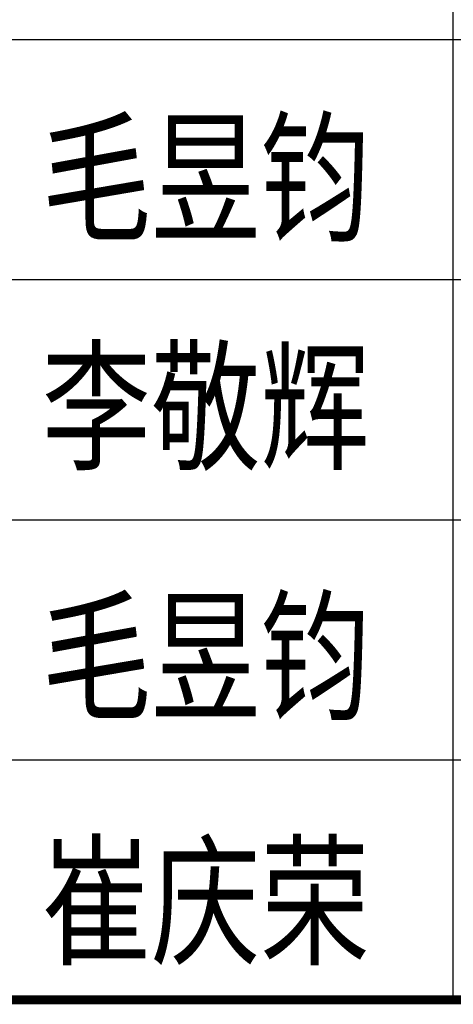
# Model space of a CAD drawing. Extents: x 687841 to 771941, y 252015 to 732780.
# Tile 82 of 98: x 767879 to 769323, y 653250 to 656531. Entities that reach past the tile are written whole.
import ezdxf
from ezdxf.enums import TextEntityAlignment as Align

# ---------------------------------------------------------------- set-up
doc = ezdxf.new("R2010")
doc.units = 0
doc.header["$LTSCALE"] = 1000
doc.header["$MEASUREMENT"] = 0
doc.layers.get('0').update_dxf_attribs({"linetype": 'CONTINUOUS'})
doc.layers.add('PUB_TITLE', color=4, linetype='CONTINUOUS')
doc.layers.add('TK', color=7, linetype='CONTINUOUS')
doc.styles.add('TKHZ1', font='txt', dxfattribs={"width": 0.8})

# ---------------------------------------------------------------- blocks, each defined once
blk = doc.blocks.new('wrtgtg')
at = {"layer": 'PUB_TITLE'}
for p, q in [((6186.5, 4748.4), (6186.5, 9558.8)), ((2204.3, 7958.8), (7804.3, 7958.8)), ((2204.3, 7158.8), (7804.3, 7158.8)), ((2204.3, 6358.8), (7804.3, 6358.8)), ((2204.3, 5558.8), (7804.3, 5558.8)), ((2204.3, 4758.8), (7804.3, 4758.8)), ((2204.3, 4758.8), (7804.3, 4758.8))]:
    blk.add_line(p, q, dxfattribs=at)
at = {"layer": 'PUB_TITLE', "const_width": 29.7}
blk.add_lwpolyline([(2204.3, 4758.8), (7804.3, 4758.8)], dxfattribs=at)
at = {"layer": 'TK', "style": 'TKHZ1', "width": 0.8}
for s, p in [('毛昱钧', (5361.9, 7504)), ('李敬辉', (5361.9, 6741.2)), ('毛昱钧', (5361.9, 5909.2)), ('崔庆荣', (5361.9, 5093.6))]:
    blk.add_text(s, height=350, dxfattribs=at).set_placement(p, align=Align.MIDDLE)

msp = doc.modelspace()

# ---------------------------------------------------------------- block references
msp.add_blockref('wrtgtg', (763136.5, 648506.3))

doc.saveas('drawing.dxf')
